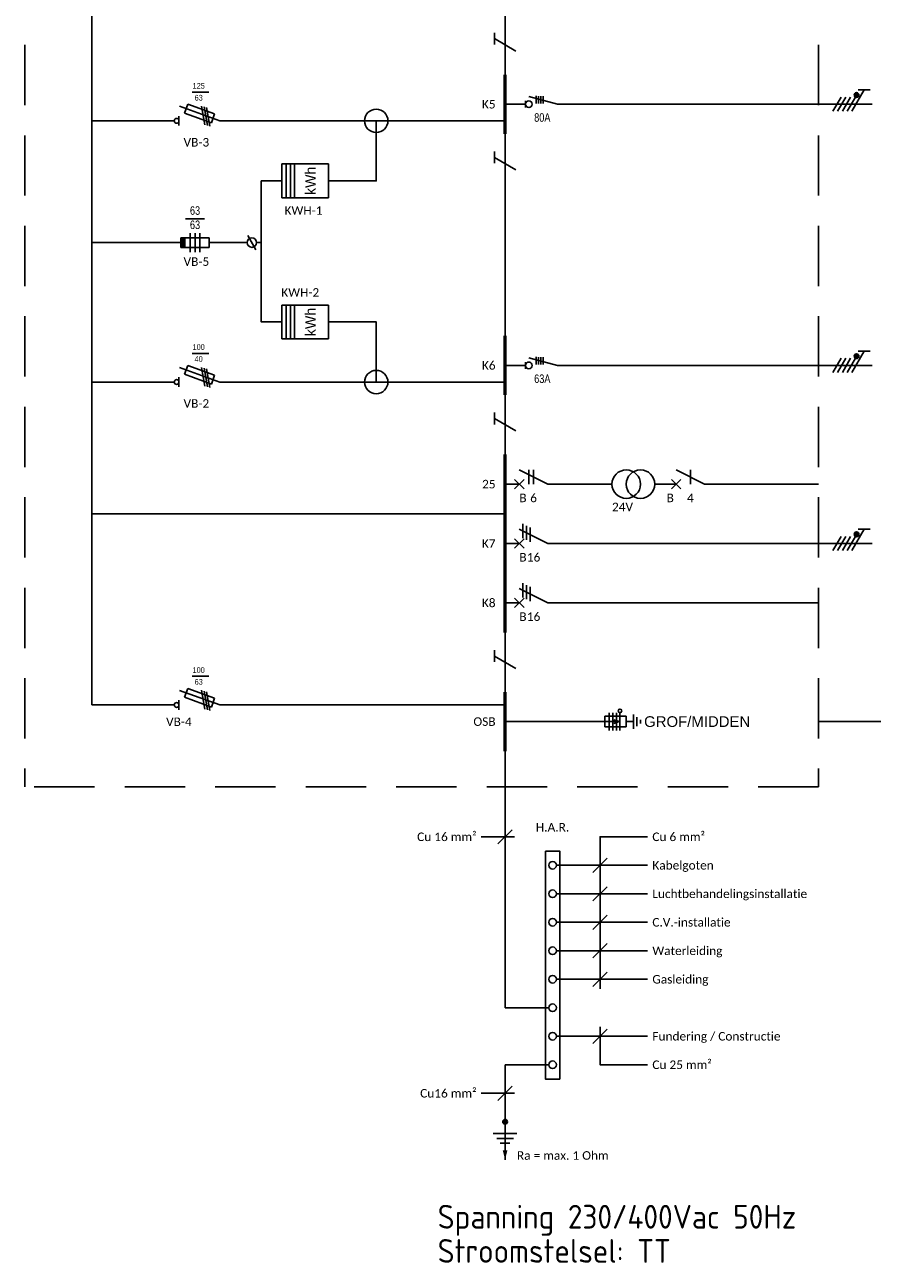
# Model space of a CAD drawing. Header units: millimetres. Extents: x -28926 to 10786, y -11879 to 29672.
# Tile 1 of 24: x -11382 to -2463, y -11879 to 1159. Entities that reach past the tile are written whole.
import ezdxf
from ezdxf.enums import TextEntityAlignment as Align

# ---------------------------------------------------------------- set-up
doc = ezdxf.new("R2010")
doc.units = ezdxf.units.MM
doc.header["$LTSCALE"] = 100
doc.linetypes.add('HIDDEN', pattern=[9.525, 6.35, -3.175])
doc.layers.add('EL$1----__HV', color=2, linetype='Continuous')
doc.layers.add('EL$1--_', color=3, linetype='Continuous')
doc.styles.add('BURO-018', font='BUROFONT.shx', dxfattribs={"height": 1.8})
doc.styles.add('BURO-025', font='BUROFONT.shx', dxfattribs={"height": 2.5})
doc.styles.add('onderhoek IsoCP', font='isocp.shx')
doc.styles.add('SMAL', font='B-GBP', dxfattribs={"width": 0.8, "height": 90})
doc.styles.add('STABICAD-018', font='calibri.ttf', dxfattribs={"height": 90})
doc.styles.get("Standard").update_dxf_attribs({"font": 'arial.ttf'})

# ---------------------------------------------------------------- blocks, each defined once
blk = doc.blocks.new('HAR-TT')
at = {"color": 0, "linetype": 'Continuous'}
for p, q in [((0, -54), (0, 0)), ((9.2, -54), (0, -54)), ((9.2, -66), (0, -66)), ((0, -86), (0, -78)), ((-2.5, -80.5), (2.5, -80.5)), ((-1.75, -81.5), (1.75, -81.5)), ((-1, -82.5), (1, -82.5))]:
    blk.add_line(p, q, dxfattribs=at)
at = {"color": 8}
for points in [[(2, -18), (-5, -18)], [(-1.5, -19.5), (1.5, -16.5)], [(20, -50), (20, -18), (30, -18)], [(18.5, -25.5), (21.5, -22.5)], [(18.5, -31.5), (21.5, -28.5)], [(18.5, -37.5), (21.5, -34.5)], [(18.5, -43.5), (21.5, -40.5)], [(18.5, -49.5), (21.5, -46.5)], [(18.5, -61.5), (21.5, -58.5)], [(20, -58), (20, -66), (30, -66)], [(2, -72), (-5, -72)], [(-1.5, -73.5), (1.5, -70.5)]]:
    blk.add_lwpolyline(points, dxfattribs=at)
at = {"color": 0, "linetype": 'Continuous'}
blk.add_lwpolyline([(8.5, -21), (11.5, -21), (11.5, -69), (8.5, -69)], close=True, dxfattribs=at)
for points in [[(10.8, -24), (30, -24)], [(10.8, -30), (30, -30)], [(10.8, -36), (30, -36)], [(10.8, -42), (30, -42)], [(10.8, -48), (30, -48)], [(10.8, -60), (30, -60)], [(0, -78), (0, -66)]]:
    blk.add_lwpolyline(points, dxfattribs=at)
blk.add_lwpolyline([(-0.25, -78, 0.5, 0.5, 1), (0.25, -78, 0.5, 0.5, 1)], format="xyseb", close=True, dxfattribs=at)
blk.add_lwpolyline([(0, -86, 0, 1, 0), (0, -84, 1, 1, 0)], format="xyseb", dxfattribs=at)
for centre, radius in [((10, -24), 0.8), ((10, -30), 0.8), ((10, -36), 0.8), ((10, -42), 0.8), ((10, -48), 0.8), ((10, -54), 0.8), ((10, -60), 0.8), ((10, -66), 0.8), ((0, -78), 0.5)]:
    blk.add_circle(centre, radius, dxfattribs=at)
at = {"color": 0, "linetype": 'Continuous', "style": 'STABICAD-018'}
for tag, p in [('NAME', (10, -16)), ('ARTICLECODE', (10, -71.5))]:
    blk.add_attdef(tag, text='', height=1.8, dxfattribs=at).set_placement(p, align=Align.MIDDLE)
at = {"color": 7, "linetype": 'Continuous', "style": 'STABICAD-018'}
for tag, p in [('DIM_2', (-6, -18)), ('DIM_1', (-6, -72))]:
    blk.add_attdef(tag, text='', height=1.8, dxfattribs=at).set_placement(p, align=Align.MIDDLE_RIGHT)
for tag, p in [('DIM_3', (31, -18)), ('CONDUIT5', (31, -48)), ('CONDUIT6', (31, -60)), ('DIM_4', (31, -66))]:
    blk.add_attdef(tag, text='', height=1.8, dxfattribs=at).set_placement(p, align=Align.MIDDLE_LEFT)
at = {"color": 0, "linetype": 'Continuous', "style": 'STABICAD-018'}
for tag, p in [('CONDUIT1', (31, -24)), ('CONDUIT2', (31, -30)), ('CONDUIT3', (31, -36)), ('CONDUIT4', (31, -42))]:
    blk.add_attdef(tag, text='', height=1.8, dxfattribs=at).set_placement(p, align=Align.MIDDLE_LEFT)
at = {"color": 7, "linetype": 'Continuous', "style": 'STABICAD-018'}
blk.add_attdef('RA', (2.5, -86), '', height=1.8, dxfattribs=at)
blk = doc.blocks.new('E00515')
at = {"color": 0, "linetype": 'Continuous'}
for p, q in [((6, 1.5), (0, 1.5)), ((0, 1.5), (0, -1.5)), ((0, 0), (4, 0)), ((1.25, -2.5), (1.25, 2.5)), ((2.25, -2.5), (2.25, 2.5)), ((4, 0), (2.5, 0.5)), ((2.5, -0.5), (4, 0)), ((3.25, -2.5), (3.25, 2.5)), ((4.25, -2.5), (4.25, 2.5)), ((6, -1.5), (6, 1.5)), ((6, 0), (8, 0)), ((8, -2), (8, 2)), ((9, -1.25), (9, 1.25)), ((10, -0.5), (10, 0.5)), ((0, -1.5), (6, -1.5))]:
    blk.add_line(p, q, dxfattribs=at)
blk.add_circle((4.25, 3), 0.5, dxfattribs=at)
blk = doc.blocks.new('P-N-PE_5')
at = {"color": 0, "linetype": 'Continuous'}
for p, q in [((-3, 7.85), (-3, 5.35)), ((0, 0.87), (0, 8.28)), ((-3, 6.6), (1.5, 4)), ((1.5, 3), (-1.5, 4.73)), ((1.5, 2), (-1.5, 3.73)), ((1.5, 1), (-1.5, 2.73)), ((1.5, 0), (-1.5, 1.73)), ((0, 0.87), (0, 0))]:
    blk.add_line(p, q, dxfattribs=at)
at = {"color": 0, "linetype": 'Continuous', "const_width": 0.5}
blk.add_lwpolyline([(-1.68, 4.98, 1), (-2.18, 4.98, 1)], format="xyb", close=True, dxfattribs=at)
at = {"color": 0, "linetype": 'Continuous'}
blk.add_circle((-1.93, 4.98), 0.5, dxfattribs=at)
blk = doc.blocks.new('PROTECTIVECONDUCTOR')
at = {"color": 0, "linetype": 'Continuous'}
for p, q in [((-2.25, 2.55), (-2.25, 0.05)), ((-2.25, 1.3), (2.25, -1.3))]:
    blk.add_line(p, q, dxfattribs=at)
blk = doc.blocks.new('B28B')
at = {"color": 0, "linetype": 'Continuous'}
for p, q in [((0, 9), (0, 21)), ((0, 9), (-3, 3)), ((-3, 6), (0, 6)), ((-3, 5), (0, 5)), ((-1, 2), (1, 4)), ((-1, 4), (1, 2)), ((0, 0), (0, 3))]:
    blk.add_line(p, q, dxfattribs=at)
at = {"color": 0, "linetype": 'Continuous', "style": 'STABICAD-018'}
blk.add_attdef('FREEFIELD1', (-3, 12), '', height=1.8, rotation=90, dxfattribs=at)
for tag, p in [('CHARACTERISTIC', (1.91, 14.69)), ('AUTOMATICFUSE', (2, 7))]:
    blk.add_attdef(tag, text='', height=1.8, rotation=90, dxfattribs=at).set_placement(p, align=Align.TOP_CENTER)
blk = doc.blocks.new('M13')
at = {"color": 0, "linetype": 'Continuous'}
for p, q in [((0, 33), (0, 31.5)), ((0, 22.5), (0, 21))]:
    blk.add_line(p, q, dxfattribs=at)
for centre in [(0, 28.5), (0, 25.5)]:
    blk.add_circle(centre, 3, dxfattribs=at)
at = {"color": 0, "linetype": 'Continuous', "style": 'STABICAD-018'}
blk.add_attdef('FREEFIELD1', text='', height=1.8, rotation=90, dxfattribs=at).set_placement((3.9, 22.5), align=Align.TOP_LEFT)
blk = doc.blocks.new('B28BS')
at = {"color": 0, "linetype": 'Continuous'}
for p, q in [((0, 42), (0, 54)), ((0, 42), (-3, 36)), ((-3, 39), (0, 39)), ((-1, 35), (1, 37)), ((-1, 37), (1, 35)), ((0, 33), (0, 36))]:
    blk.add_line(p, q, dxfattribs=at)
at = {"color": 0, "linetype": 'Continuous', "style": 'STABICAD-018'}
blk.add_attdef('FREEFIELD1', (-3, 45), '', height=1.8, rotation=90, dxfattribs=at)
for tag, p in [('CHARACTERISTIC', (1.91, 47.69)), ('AUTOMATICFUSE', (2, 39))]:
    blk.add_attdef(tag, text='', height=1.8, rotation=90, dxfattribs=at).set_placement(p, align=Align.TOP_CENTER)
blk = doc.blocks.new('m1s')
at = {"color": 0, "linetype": 'Continuous'}
blk.add_line((0, 54), (0, 66), dxfattribs=at)
blk = doc.blocks.new('B28D')
at = {"color": 0, "linetype": 'Continuous'}
for p, q in [((0, 9), (0, 21)), ((0, 9), (-3, 3)), ((-3.38, 5.25), (-0.38, 5.25)), ((-4.12, 3.75), (-1.12, 3.75)), ((-3.75, 4.5), (-0.75, 4.5)), ((-1, 2), (1, 4)), ((-1, 4), (1, 2)), ((0, 0), (0, 3))]:
    blk.add_line(p, q, dxfattribs=at)
at = {"color": 0, "linetype": 'Continuous', "style": 'STABICAD-018'}
blk.add_attdef('FREEFIELD1', (-3, 12), '', height=1.8, rotation=90, dxfattribs=at)
for tag, p in [('CHARACTERISTIC', (1.91, 14.69)), ('AUTOMATICFUSE', (2, 6))]:
    blk.add_attdef(tag, text='', height=1.8, rotation=90, dxfattribs=at).set_placement(p, align=Align.TOP_CENTER)
blk = doc.blocks.new('m1')
at = {"color": 0, "linetype": 'Continuous'}
blk.add_line((0, 21), (0, 33), dxfattribs=at)
blk = doc.blocks.new('b1s')
at = {"color": 0, "linetype": 'Continuous'}
blk.add_line((0, 33), (0, 54), dxfattribs=at)
blk = doc.blocks.new('B1')
at = {"color": 0, "linetype": 'Continuous'}
blk.add_line((0, 0), (0, 21), dxfattribs=at)
blk = doc.blocks.new('ES-IS112')
for p, q in [((0, 1207), (0, 2000)), ((-308, 361), (0, 1207)), ((-100, 350), (100, 350)), ((0, 0), (0, 250))]:
    blk.add_line(p, q)
at = {"color": 7}
for p, q in [((-145, 1100), (-350, 536)), ((43, 1032), (-145, 1100)), ((-603, 625), (-603, 975)), ((-309, 827), (85, 897)), ((-294, 879), (100, 949)), ((-279, 931), (114, 1001)), ((-163, 468), (43, 1032)), ((-350, 536), (-163, 468))]:
    blk.add_line(p, q, dxfattribs=at)
blk.add_circle((0, 300), 50)
at = {"color": 20, "style": 'SMAL', "width": 0.8}
for tag, p in [('PH', (-736, 765)), ('ZW', (-486, 765))]:
    blk.add_attdef(tag, text='', height=120, rotation=90, dxfattribs=at).set_placement(p, align=Align.MIDDLE)
blk = doc.blocks.new('*U73')
at = {"color": 0, "linetype": 'Continuous'}
for p, q in [((-100, 500), (-500, 500)), ((0, 100), (-600, 100)), ((0, -100), (0, 100)), ((-600, -100), (0, -100))]:
    blk.add_line(p, q, dxfattribs=at)
at = {"linetype": 'Continuous'}
blk.add_line((-600, 100), (-600, -100), dxfattribs=at)
blk.add_line((-600, 100), (-600, -100), dxfattribs=at)
at = {"ltscale": 0.3}
for points in [[(-400, -200), (-400, 200)], [(-299.999904, 200), (-299.999904, -200)], [(-200, -200), (-200, 200)]]:
    blk.add_lwpolyline(points, dxfattribs=at)
at = {"color": 30, "linetype": 'Continuous'}
blk.add_solid([(-600, 100), (-500, 100), (-600, -100), (-500, -100)], dxfattribs=at)
at = {"ltscale": 0.3, "style": 'SMAL', "width": 0.8}
for tag, p in [('PASCO', (-300, 675)), ('ZEKERINGWAARDE', (-300, 375))]:
    blk.add_attdef(tag, text='', height=180, dxfattribs=at).set_placement(p, align=Align.MIDDLE)
blk = doc.blocks.new('*U75')
for p, q in [((-10747, -6562), (-11347, -6401)), ((-11418, -6562), (-11847, -6562)), ((-9847, -6562), (-10747, -6562))]:
    blk.add_line(p, q)
at = {"color": 7}
for p, q in [((-11193, -6384), (-11193, -6545)), ((-11143, -6390), (-11143, -6545)), ((-11093, -6390), (-11093, -6545)), ((-11043, -6390), (-11043, -6545))]:
    blk.add_line(p, q, dxfattribs=at)
at = {"flags": 128}
blk.add_lwpolyline([(-11418, -6491), (-11418, -6633)], dxfattribs=at)
blk.add_circle((-11347, -6562), 70.7)
at = {"color": 7, "style": 'SMAL', "width": 0.8}
blk.add_attdef('IN', text='', height=180, rotation=270, dxfattribs=at).set_placement((-10660, -6204), align=Align.MIDDLE)
blk = doc.blocks.new('*U78')
at = {"color": 0, "linetype": 'Continuous'}
for p, q in [((-2.8, -7.7), (-2.8, 0)), ((-2.8, 0), (2.8, 0)), ((2.8, 0), (2.8, -7.7)), ((2.8, -0.7), (-2.8, -0.7)), ((2.8, -1.4), (-2.8, -1.4)), ((2.8, -2.1), (-2.8, -2.1)), ((2.8, -7.7), (-2.8, -7.7))]:
    blk.add_line(p, q, dxfattribs=at)
at = {"color": 0, "linetype": 'Continuous', "style": 'BURO-025'}
blk.add_text('kWh', height=1.75, dxfattribs=at).set_placement((0, -5.6), align=Align.CENTER)
at = {"color": 0, "linetype": 'Continuous', "style": 'BURO-018', "flags": 1}
for tag, p in [('E_ID', (0, 0)), ('E_MATCODE', (0, -3.5))]:
    blk.add_attdef(tag, p, '', height=1.26, dxfattribs=at)
at = {"color": 0, "linetype": 'Continuous', "style": 'BURO-018'}
blk.add_attdef('E_KODE', text='', height=1.26, dxfattribs=at).set_placement((4.2, -2.1), align=Align.MIDDLE_LEFT)
blk = doc.blocks.new('CE_E00512')
at = {"color": 0, "linetype": 'Continuous'}
blk.add_line((0.87, -1.5), (-0.87, 1.5), dxfattribs=at)
blk.add_circle((0, 0), 1, dxfattribs=at)
at = {"color": 0, "linetype": 'Continuous', "style": 'STABICAD-018', "flags": 1}
for tag in ['ARTICLECODE', 'CODING']:
    blk.add_attdef(tag, text='', height=1.8, dxfattribs=at).set_placement((0, 0), align=Align.MIDDLE)

msp = doc.modelspace()

# ---------------------------------------------------------------- linework, layer by layer
at = {"layer": 'EL$1--_', "color": 10, "linetype": 'HIDDEN'}
for p, q in [((-11382, 24760), (-11382, -6865)), ((-3027, 24760), (-3027, -6865)), ((-3027, -6865), (-11382, -6865))]:
    msp.add_line(p, q, dxfattribs=at)
at = {"layer": 'EL$1--_'}
for p, q in [((-10677, -6002), (-10677, 13760)), ((-6327, 635), (-6327, 1260)), ((-3027, 323), (-2877, 323)), ((-9934, 148), (-10684, 148)), ((-6327, 148), (-7683, 148)), ((-6327, -2115), (-6327, 10)), ((-3027, -2427), (-2877, -2427)), ((-9934, -2602), (-10684, -2602)), ((-6327, -2602), (-7683, -2602)), ((-6327, -3365), (-6327, -2740)), ((-6327, -3990), (-10677, -3990)), ((-3027, -4302), (-2877, -4302)), ((-6327, -5865), (-6327, -5240)), ((-9927, -6002), (-10677, -6002)), ((-6327, -6002), (-9132, -6002)), ((-3027, -6177), (-2277, -6177))]:
    msp.add_line(p, q, dxfattribs=at)
at = {"layer": 'EL$1--_', "color": 5}
for points in [[(-6327, 10, 35, 35, 0), (-6327, 635, 35, 35, 0)], [(-6327, -2740, 35, 35, 0), (-6327, -2115, 35, 35, 0)], [(-6327, -3990, 35, 35, 0), (-6327, -3365, 35, 35, 0)], [(-6327, -3990, 35, 35, 0), (-6327, -3990, 35, 35, 0)], [(-6327, -4615, 35, 35, 0), (-6327, -3990, 35, 35, 0)], [(-6327, -5240, 35, 35, 0), (-6327, -4615, 35, 35, 0)], [(-6327, -6490, 35, 35, 0), (-6327, -5865, 35, 35, 0)]]:
    msp.add_lwpolyline(points, format="xyseb", dxfattribs=at)
at = {"layer": 'EL$1--_'}
for points in [[(-3027, 323), (-5327, 323)], [(-7683, 148), (-8934, 148)], [(-8942, -1134), (-8893, -1134), (-8893, -484), (-8676, -484)], [(-7972, -484), (-8185, -484)], [(-10677, -1134), (-9740, -1134)], [(-9440, -1134), (-9042, -1134)], [(-8893, -1134), (-8893, -1970), (-8676, -1970)], [(-7972, -1970), (-8185, -1970)], [(-3027, -2427), (-5327, -2427)], [(-7683, -2602), (-8934, -2602)]]:
    msp.add_lwpolyline(points, dxfattribs=at)
at = {"layer": 'EL$1--_', "linetype": 'ByBlock'}
for points in [[(-7683, 148), (-7683, -484), (-7972, -484)], [(-7683, -2602), (-7683, -1970), (-7972, -1970)]]:
    msp.add_lwpolyline(points, dxfattribs=at)
for centre in [(-7683, 148), (-7683, -2602)]:
    msp.add_circle(centre, 123, dxfattribs=at)

# ---------------------------------------------------------------- block references
at = {"layer": 'EL$1--_', "xscale": 50, "yscale": 50, "zscale": 50}
for name, p in [('PROTECTIVECONDUCTOR', (-6327, 948)), ('PROTECTIVECONDUCTOR', (-6327, -302)), ('CE_E00512', (-8992, -1134)), ('PROTECTIVECONDUCTOR', (-6327, -3052)), ('PROTECTIVECONDUCTOR', (-6327, -5552))]:
    msp.add_blockref(name, p, dxfattribs=at)
at = {"layer": 'EL$1--_', "xscale": 0.5, "yscale": 0.5, "zscale": 0.5, "rotation": 270}
for p, values in [((-9934, 148), {'PH': '125', 'ZW': '63'}), ((-9934, -2602), {'PH': '100', 'ZW': '40'}), ((-9934, -6002), {'PH': '100', 'ZW': '63'})]:
    msp.add_blockref('ES-IS112', p, dxfattribs=at).add_auto_attribs(values)
at = {"layer": 'EL$1--_'}
ref = msp.add_blockref('*U75', (-403, 3604), dxfattribs=dict(at, xscale=0.5, yscale=0.5, zscale=0.5))
ref.add_attrib('IN', '80A', dxfattribs={"layer": '0', "color": 7, "height": 90, "style": 'SMAL', "width": 0.8}).set_placement((-5935, 183), align=Align.MIDDLE)
for name, p, xscale, yscale, zscale, rotation in [('P-N-PE_5', (-2877, 323), 50, 50, 50, 270), ('*U78', (-8676, -484), 63.75, 63.75, 63.75, 90), ('*U78', (-8676, -1970), 63.75, 63.75, 63.75, 90), ('P-N-PE_5', (-2877, -2427), 50, 50, 50, 270), ('m1s', (-6327, -3677), 50, 50, 50, 270), ('P-N-PE_5', (-2877, -4302), 50, 50, 50, 270), ('m1', (-6327, -4302), 50, 50, 50, 270), ('b1s', (-6327, -4302), 50, 50, 50, 270), ('m1s', (-6327, -4302), 50, 50, 50, 270), ('m1', (-6327, -4927), 50, 50, 50, 270), ('b1s', (-6327, -4927), 50, 50, 50, 270), ('m1s', (-6327, -4927), 50, 50, 50, 270), ('B1', (-6327, -6177), 50, 50, 50, 270)]:
    msp.add_blockref(name, p, dxfattribs=dict(at, xscale=xscale, yscale=yscale, zscale=zscale, rotation=rotation))
at = {"layer": 'EL$1--_', "xscale": 0.5, "yscale": 0.5, "zscale": 0.5}
msp.add_blockref('*U73', (-9440, -1134), dxfattribs=at).add_auto_attribs({'PASCO': '63', 'ZEKERINGWAARDE': '63'})
at = {"layer": 'EL$1--_'}
ref = msp.add_blockref('*U75', (-403, 854), dxfattribs=dict(at, xscale=0.5, yscale=0.5, zscale=0.5))
ref.add_attrib('IN', '63A', dxfattribs={"layer": '0', "color": 7, "height": 90, "style": 'SMAL', "width": 0.8}).set_placement((-5935, -2567), align=Align.MIDDLE)
ref = msp.add_blockref('B28B', (-6327, -3677), dxfattribs=dict(at, xscale=50, yscale=50, zscale=50, rotation=270))
ref.add_attrib('AUTOMATICFUSE', '6', dxfattribs={"layer": 'EL$1----__HV', "color": 7, "height": 90, "style": 'STABICAD-018'}).set_placement((-6027, -3777), align=Align.TOP_CENTER)
ref.add_attrib('CHARACTERISTIC', 'B', (-6177, -3867), dxfattribs={"layer": 'EL$1----__HV', "color": 7, "height": 90, "style": 'STABICAD-018'})
ref = msp.add_blockref('M13', (-6327, -3677), dxfattribs=dict(at, xscale=50, yscale=50, zscale=50, rotation=270))
ref.add_attrib('FREEFIELD1', '24V', dxfattribs={"layer": 'EL$1----__HV', "color": 7, "height": 90, "style": 'STABICAD-018'}).set_placement((-5202, -3872), align=Align.TOP_LEFT)
ref = msp.add_blockref('B28BS', (-6327, -3677), dxfattribs=dict(at, xscale=50, yscale=50, zscale=50, rotation=270))
ref.add_attrib('AUTOMATICFUSE', '4', dxfattribs={"layer": 'EL$1----__HV', "color": 7, "height": 90, "style": 'STABICAD-018'}).set_placement((-4377, -3777), align=Align.TOP_CENTER)
ref.add_attrib('CHARACTERISTIC', 'B', (-4627, -3867), dxfattribs={"layer": 'EL$1----__HV', "color": 7, "height": 90, "style": 'STABICAD-018'})
ref = msp.add_blockref('B28D', (-6327, -4302), dxfattribs=dict(at, xscale=50, yscale=50, zscale=50, rotation=270))
ref.add_attrib('AUTOMATICFUSE', '16', dxfattribs={"layer": 'EL$1----__HV', "color": 7, "height": 90, "style": 'STABICAD-018'}).set_placement((-6027, -4402), align=Align.TOP_CENTER)
ref.add_attrib('CHARACTERISTIC', 'B', (-6177, -4492), dxfattribs={"layer": 'EL$1----__HV', "color": 7, "height": 90, "style": 'STABICAD-018'})
ref = msp.add_blockref('B28D', (-6327, -4927), dxfattribs=dict(at, xscale=50, yscale=50, zscale=50, rotation=270))
ref.add_attrib('AUTOMATICFUSE', '16', dxfattribs={"layer": 'EL$1----__HV', "color": 7, "height": 90, "style": 'STABICAD-018'}).set_placement((-6027, -5027), align=Align.TOP_CENTER)
ref.add_attrib('CHARACTERISTIC', 'B', (-6177, -5117), dxfattribs={"layer": 'EL$1----__HV', "color": 7, "height": 90, "style": 'STABICAD-018'})
at = {"layer": 'EL$1--_', "color": 7, "xscale": 37.5, "yscale": 37.5, "zscale": 37.5}
msp.add_blockref('E00515', (-5277, -6177), dxfattribs=at)
at = {"layer": 'EL$1--_', "linetype": 'Continuous'}
ref = msp.add_blockref('HAR-TT', (-6327, -6490), dxfattribs=dict(at, xscale=50, yscale=50))
ref.add_attrib('CONDUIT1', 'Kabelgoten', dxfattribs={"layer": '0', "color": 7, "linetype": 'ByBlock', "height": 90, "style": 'STABICAD-018'}).set_placement((-4777, -7690), align=Align.MIDDLE_LEFT)
ref.add_attrib('CONDUIT2', 'Luchtbehandelingsinstallatie', dxfattribs={"layer": '0', "color": 7, "linetype": 'ByBlock', "height": 90, "style": 'STABICAD-018'}).set_placement((-4777, -7990), align=Align.MIDDLE_LEFT)
ref.add_attrib('CONDUIT3', 'C.V.-installatie', dxfattribs={"layer": '0', "color": 7, "linetype": 'ByBlock', "height": 90, "style": 'STABICAD-018'}).set_placement((-4777, -8290), align=Align.MIDDLE_LEFT)
ref.add_attrib('CONDUIT4', 'Waterleiding', dxfattribs={"layer": '0', "color": 7, "linetype": 'ByBlock', "height": 90, "style": 'STABICAD-018'}).set_placement((-4777, -8590), align=Align.MIDDLE_LEFT)
ref.add_attrib('NAME', 'H.A.R.', dxfattribs={"layer": '0', "color": 7, "linetype": 'ByBlock', "height": 90, "style": 'STABICAD-018'}).set_placement((-5827, -7290), align=Align.MIDDLE)
ref.add_attrib('CONDUIT5', 'Gasleiding', dxfattribs={"layer": '0', "color": 7, "linetype": 'ByBlock', "height": 90, "style": 'STABICAD-018'}).set_placement((-4777, -8890), align=Align.MIDDLE_LEFT)
ref.add_attrib('RA', 'Ra = max. 1 Ohm', (-6202, -10790), dxfattribs={"layer": '0', "color": 7, "linetype": 'ByBlock', "height": 90, "style": 'STABICAD-018'})
ref.add_attrib('DIM_1', 'Cu16 mm²', dxfattribs={"layer": '0', "color": 7, "linetype": 'ByBlock', "height": 90, "style": 'STABICAD-018'}).set_placement((-6627, -10090), align=Align.MIDDLE_RIGHT)
ref.add_attrib('DIM_2', 'Cu 16 mm²', dxfattribs={"layer": '0', "color": 7, "linetype": 'ByBlock', "height": 90, "style": 'STABICAD-018'}).set_placement((-6627, -7390), align=Align.MIDDLE_RIGHT)
ref.add_attrib('DIM_4', 'Cu 25 mm²', dxfattribs={"layer": '0', "color": 7, "linetype": 'ByBlock', "height": 90, "style": 'STABICAD-018'}).set_placement((-4777, -9790), align=Align.MIDDLE_LEFT)
ref.add_attrib('DIM_3', 'Cu 6 mm²', dxfattribs={"layer": '0', "color": 7, "linetype": 'ByBlock', "height": 90, "style": 'STABICAD-018'}).set_placement((-4777, -7390), align=Align.MIDDLE_LEFT)
ref.add_attrib('CONDUIT6', 'Fundering / Constructie', dxfattribs={"layer": '0', "color": 7, "linetype": 'ByBlock', "height": 90, "style": 'STABICAD-018'}).set_placement((-4777, -9490), align=Align.MIDDLE_LEFT)

# ---------------------------------------------------------------- texts
at = {"layer": 'EL$1--_', "color": 7, "style": 'STABICAD-018'}
for s, p in [('K5', (-6427, 323)), ('K6', (-6427, -2427)), ('25', (-6427, -3677)), ('K7', (-6427, -4302)), ('K8', (-6427, -4927)), ('VB-4', (-9625, -6179)), ('OSB', (-6427, -6177))]:
    msp.add_text(s, height=90, dxfattribs=at).set_placement(p, align=Align.MIDDLE_RIGHT)
at = {"layer": 'EL$1--_', "style": 'STABICAD-018'}
for s, p in [('VB-3', (-9441, -78)), ('KWH-1', (-8249, -796)), ('VB-5', (-9441, -1334)), ('KWH-2', (-8283, -1659)), ('VB-2', (-9441, -2828))]:
    msp.add_text(s, height=90, dxfattribs=at).set_placement(p, align=Align.MIDDLE_RIGHT)
at = {"layer": 'EL$1--_', "color": 7}
msp.add_text('GROF/MIDDEN', height=112.5, dxfattribs=at).set_placement((-4864, -6177), align=Align.MIDDLE_LEFT)
at = {"layer": 'EL$1--_', "color": 2, "style": 'onderhoek IsoCP'}
for s, p in [('Spanning 230/400Vac 50Hz', (-7036, -11390)), ('Stroomstelsel: TT', (-7036, -11750))]:
    msp.add_text(s, height=250, dxfattribs=at).set_placement(p, align=Align.MIDDLE_LEFT)

doc.saveas('drawing.dxf')
